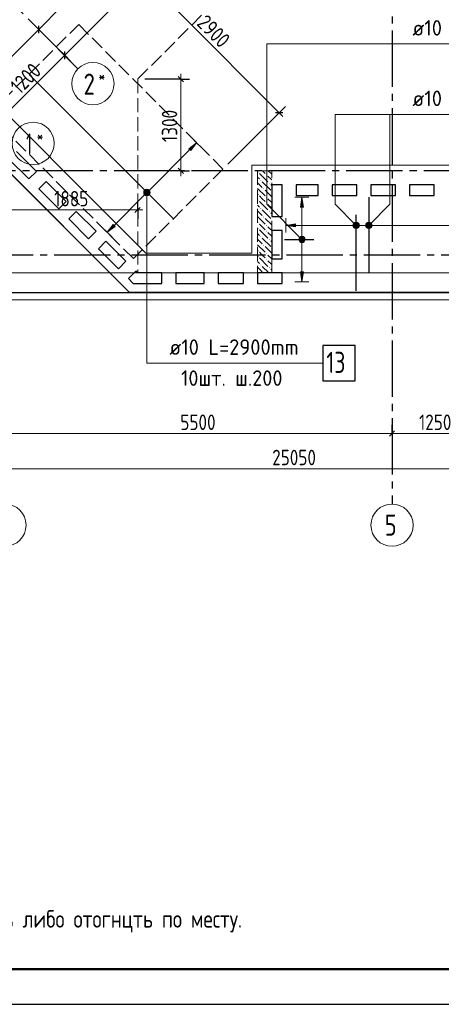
# Model space of a CAD drawing. Header units: millimetres. Extents: x 0 to 43617, y 0 to 59400.
# Tile 6 of 29: x 16534 to 22524, y 0 to 13973. Entities that reach past the tile are written whole.
import ezdxf

# ---------------------------------------------------------------- set-up
doc = ezdxf.new("R2010")
doc.units = ezdxf.units.MM
doc.linetypes.add('______2', pattern=[270, 200, -70])
doc.linetypes.add('______5', pattern=[1100, 800, -100, 100, -100])
for name, color, linetype, lineweight in [('Standard', 7, 'Continuous', 25), ('ДОП Низ по Х', 7, 'Continuous', 25), ('ЖБ Пилон', 180, 'Continuous', 25), ('Обрамление П-обр. равн.', 7, 'Continuous', 25), ('Оси', 40, '______5', 18), ('Позиционная метка линия выноска', 7, 'Continuous', 13), ('Позиционная метка номер позиции', 7, 'Continuous', 13), ('Примечания', 7, 'Continuous', 25)]:
    doc.layers.add(name, color=color, linetype=linetype, lineweight=lineweight)
doc.layers.add('ЖБ Перекрытие верхний уровень', color=7, linetype='Continuous', lineweight=25, true_color=0xe0e0ff)
doc.styles.add('GOST 2.304-81', font='txt')
doc.styles.add('ISOCPEUR', font='txt')

msp = doc.modelspace()

# ---------------------------------------------------------------- hatches: boundary and pattern name
at = {"layer": 'ДОП Низ по Х', "linetype": 'Continuous', "lineweight": 13, "transparency": 33554687}
for points in [[(18963, 12115), (19048, 12228), (18935, 12143)], [(18305, 11531), (18368, 11495), (18315, 11548)], [(18305, 11512), (18351, 11485), (18305, 11531)], [(18305, 11531), (18351, 11485), (18368, 11495)], [(18332, 11485), (18305, 11512), (18315, 11495)], [(18305, 11512), (18332, 11485), (18351, 11485)], [(18315, 11548), (18377, 11512), (18332, 11557)], [(18315, 11548), (18368, 11495), (18377, 11512)], [(18332, 11557), (18377, 11512), (18377, 11531)], [(18332, 11557), (18377, 11531), (18351, 11557)], [(18351, 11557), (18377, 11531), (18368, 11548)]]:
    msp.add_hatch(color=7, dxfattribs=at).paths.add_polyline_path(points)
msp.add_hatch(color=7, dxfattribs=at).paths.add_polyline_path([(17889, 11040), (17775, 10956), (17860, 11069)], flags=16)
at = {"layer": 'ЖБ Пилон', "linetype": 'Continuous', "lineweight": 18, "transparency": 33554687}
for points in [[(19914, 11813), (19921, 11820), (19927, 11813), (19921, 11807)], [(20034, 11773), (20041, 11780), (20047, 11773), (20041, 11767)], [(19954, 11693), (19961, 11700), (19967, 11693), (19961, 11687)], [(20074, 11653), (20081, 11660), (20087, 11653), (20081, 11647)], [(19914, 11493), (19921, 11500), (19927, 11493), (19921, 11487)], [(19994, 11573), (20001, 11580), (20007, 11573), (20001, 11567)], [(20034, 11453), (20041, 11460), (20047, 11453), (20041, 11447)], [(19914, 11413), (19921, 11420), (19927, 11413), (19921, 11407)], [(20034, 11373), (20041, 11380), (20047, 11373), (20041, 11367)], [(19954, 11293), (19961, 11300), (19967, 11293), (19961, 11287)], [(19994, 11173), (20001, 11180), (20007, 11173), (20001, 11167)], [(20074, 11253), (20081, 11260), (20087, 11253), (20081, 11247)], [(19914, 11093), (19921, 11100), (19927, 11093), (19921, 11087)], [(20034, 11053), (20041, 11060), (20047, 11053), (20041, 11047)], [(19914, 11013), (19921, 11020), (19927, 11013), (19921, 11007)], [(19954, 10893), (19961, 10900), (19967, 10893), (19961, 10887)], [(20034, 10973), (20041, 10980), (20047, 10973), (20041, 10967)], [(19994, 10773), (20001, 10780), (20007, 10773), (20001, 10767)], [(20074, 10853), (20081, 10860), (20087, 10853), (20081, 10847)], [(19914, 10693), (19921, 10700), (19927, 10693), (19921, 10687)], [(20034, 10653), (20041, 10660), (20047, 10653), (20041, 10647)], [(19914, 10613), (19921, 10620), (19927, 10613), (19921, 10607)], [(19954, 10493), (19961, 10500), (19967, 10493), (19961, 10487)], [(20034, 10573), (20041, 10580), (20047, 10573), (20041, 10567)], [(20074, 10453), (20081, 10460), (20087, 10453), (20081, 10447)]]:
    msp.add_hatch(color=7, dxfattribs=at).paths.add_polyline_path(points, flags=16)
at = {"layer": 'Обрамление П-обр. равн.', "linetype": 'Continuous', "lineweight": 13, "transparency": 33554687}
for points in [[(20564, 11315), (20544, 11455), (20524, 11315)], [(21275, 11033), (21275, 11078), (21269, 11055)], [(21275, 11078), (21292, 11016), (21292, 11094)], [(21275, 11078), (21275, 11033), (21292, 11016)], [(21292, 11094), (21314, 11010), (21314, 11100)], [(21292, 11094), (21292, 11016), (21314, 11010)], [(21314, 11100), (21314, 11010), (21336, 11016)], [(21314, 11100), (21336, 11016), (21336, 11094)], [(21336, 11094), (21336, 11016), (21353, 11033)], [(21336, 11094), (21353, 11033), (21353, 11078)], [(21353, 11078), (21353, 11033), (21359, 11055)], [(20521, 10894), (20566, 10894), (20544, 10900)], [(20499, 10855), (20589, 10855), (20583, 10878)], [(20499, 10855), (20583, 10878), (20505, 10878)], [(20505, 10833), (20589, 10855), (20499, 10855)], [(20505, 10878), (20583, 10878), (20566, 10894)], [(20505, 10878), (20566, 10894), (20521, 10894)], [(20505, 10833), (20583, 10833), (20589, 10855)], [(20521, 10816), (20583, 10833), (20505, 10833)], [(20521, 10816), (20566, 10816), (20583, 10833)], [(20566, 10816), (20521, 10816), (20544, 10810)]]:
    msp.add_hatch(color=7, dxfattribs=at).paths.add_polyline_path(points)
for points in [[(20454, 11035), (20314, 11055), (20454, 11075)], [(20564, 10395), (20544, 10255), (20524, 10395)]]:
    msp.add_hatch(color=7, dxfattribs=at).paths.add_polyline_path(points, flags=16)
at = {"layer": 'Позиционная метка номер позиции', "linetype": 'Continuous', "lineweight": 13, "transparency": 33554687}
for points in [[(18380, 11544), (18302, 11544), (18296, 11521)], [(18380, 11544), (18296, 11521), (18386, 11521)], [(18386, 11521), (18296, 11521), (18302, 11499)], [(18364, 11560), (18319, 11560), (18302, 11544)], [(18364, 11560), (18302, 11544), (18380, 11544)], [(18386, 11521), (18302, 11499), (18380, 11499)], [(18380, 11499), (18302, 11499), (18319, 11483)], [(18319, 11560), (18364, 11560), (18341, 11566)], [(18380, 11499), (18319, 11483), (18364, 11483)], [(18364, 11483), (18319, 11483), (18341, 11476)], [(21282, 11023), (21325, 11098), (21271, 11044)], [(21271, 11044), (21325, 11098), (21303, 11098)], [(21271, 11044), (21303, 11098), (21271, 11066)], [(21271, 11066), (21303, 11098), (21282, 11087)], [(21282, 11023), (21346, 11087), (21325, 11098)], [(21303, 11012), (21346, 11087), (21282, 11023)], [(21303, 11012), (21357, 11066), (21346, 11087)], [(21325, 11012), (21357, 11066), (21303, 11012)], [(21325, 11012), (21357, 11044), (21357, 11066)], [(21357, 11044), (21325, 11012), (21346, 11023)], [(21451, 11066), (21526, 11023), (21462, 11087)], [(21451, 11044), (21505, 11012), (21451, 11066)], [(21451, 11066), (21505, 11012), (21526, 11023)], [(21483, 11012), (21451, 11044), (21462, 11023)], [(21451, 11044), (21483, 11012), (21505, 11012)], [(21462, 11087), (21537, 11044), (21483, 11098)], [(21462, 11087), (21526, 11023), (21537, 11044)], [(21483, 11098), (21537, 11044), (21537, 11066)], [(21483, 11098), (21537, 11066), (21505, 11098)], [(21505, 11098), (21537, 11066), (21526, 11087)], [(20512, 10823), (20555, 10898), (20501, 10844)], [(20501, 10844), (20555, 10898), (20533, 10898)], [(20501, 10844), (20533, 10898), (20501, 10866)], [(20501, 10866), (20533, 10898), (20512, 10887)], [(20512, 10823), (20576, 10887), (20555, 10898)], [(20533, 10812), (20576, 10887), (20512, 10823)], [(20533, 10812), (20587, 10866), (20576, 10887)], [(20555, 10812), (20587, 10866), (20533, 10812)], [(20555, 10812), (20587, 10844), (20587, 10866)], [(20587, 10844), (20555, 10812), (20576, 10823)]]:
    msp.add_hatch(color=7, dxfattribs=at).paths.add_polyline_path(points)

# ---------------------------------------------------------------- linework, layer by layer
at = {"layer": 'Standard', "color": 7, "linetype": 'Continuous', "lineweight": 25, "transparency": 33554687}
for p, q in [((18094, 10100), (7394, 20800)), ((16805, 13782), (16805, 13888)), ((17173, 13415), (17173, 13521)), ((18785, 13167), (18860, 13092)), ((20273, 12653), (20167, 12653)), ((16771, 11819), (16488, 12102)), ((16382, 11996), (16664, 11713)), ((16664, 11713), (16771, 11819)), ((18785, 11868), (18860, 11793)), ((16912, 11678), (16806, 11572)), ((17195, 11395), (16912, 11678)), ((20114, 11630), (20114, 11180)), ((20264, 11630), (20114, 11630)), ((20264, 11180), (20264, 11630)), ((20464, 11630), (20464, 11480)), ((20774, 11630), (20464, 11630)), ((20774, 11480), (20774, 11630)), ((20974, 11630), (20974, 11480)), ((21324, 11630), (20974, 11630)), ((21324, 11480), (21324, 11630)), ((21524, 11630), (21524, 11480)), ((21874, 11630), (21524, 11630)), ((21874, 11480), (21874, 11630)), ((22074, 11630), (22074, 11480)), ((22424, 11630), (22074, 11630)), ((22424, 11480), (22424, 11630)), ((16806, 11572), (17089, 11289)), ((20464, 11480), (20774, 11480)), ((20974, 11480), (21324, 11480)), ((21524, 11480), (21874, 11480)), ((22074, 11480), (22424, 11480)), ((17089, 11289), (17195, 11395)), ((17336, 11253), (17230, 11147)), ((17619, 10970), (17336, 11253)), ((18172, 11235), (18247, 11310)), ((20114, 11180), (20264, 11180)), ((17230, 11147), (17513, 10864)), ((17513, 10864), (17619, 10970)), ((20114, 10980), (20114, 10580)), ((20264, 10980), (20114, 10980)), ((20264, 10580), (20264, 10980)), ((17760, 10829), (17654, 10723)), ((18043, 10546), (17760, 10829)), ((17654, 10723), (17937, 10440)), ((17937, 10440), (18043, 10546)), ((20114, 10580), (20264, 10580)), ((18185, 10405), (18079, 10299)), ((18210, 10380), (18185, 10405)), ((18554, 10380), (18210, 10380)), ((18554, 10230), (18554, 10380)), ((18754, 10380), (18754, 10230)), ((19154, 10380), (18754, 10380)), ((19154, 10230), (19154, 10380)), ((19354, 10380), (19354, 10230)), ((19714, 10380), (19354, 10380)), ((19714, 10230), (19714, 10380)), ((19914, 10380), (19914, 10230)), ((20264, 10380), (19914, 10380)), ((20264, 10230), (20264, 10380)), ((18079, 10299), (18147, 10230)), ((18147, 10230), (18554, 10230)), ((18754, 10230), (19154, 10230)), ((19354, 10230), (19714, 10230)), ((19914, 10230), (20264, 10230)), ((33074, 10100), (18094, 10100)), ((21786, 8063), (21861, 8138))]:
    msp.add_line(p, q, dxfattribs=at)
at = {"layer": 'Standard', "color": 7, "linetype": 'Continuous', "lineweight": 13, "transparency": 33554687}
for p, q in [((17173, 13468), (21847, 18142)), ((16805, 13835), (17123, 14154)), ((15850, 12881), (16805, 13835)), ((16324, 12619), (17173, 13468)), ((18823, 13129), (18823, 13204)), ((20220, 12653), (20273, 12600)), ((18823, 11830), (18823, 11755)), ((16324, 11273), (18210, 11273)), ((18210, 11273), (18285, 11273)), ((16324, 8100), (21824, 8100)), ((21824, 8100), (23074, 8100)), ((32974, 7600), (7924, 7600))]:
    msp.add_line(p, q, dxfattribs=at)
at = {"layer": 'Standard', "color": 251, "linetype": 'Continuous', "lineweight": -3, "true_color": 0x656565, "transparency": 33554687}
for p, q in [((16805, 13835), (16716, 13924)), ((16805, 13835), (16893, 13747)), ((16805, 13835), (16805, 13835)), ((17173, 13468), (17084, 13556)), ((17173, 13468), (17261, 13379)), ((17173, 13468), (17291, 13349)), ((18823, 13129), (18310, 13129)), ((18823, 13129), (18698, 13129)), ((18823, 13129), (18948, 13129)), ((20220, 12653), (20309, 12741)), ((20220, 12653), (19493, 11925)), ((20220, 12653), (20132, 12564)), ((18823, 11830), (18310, 11830)), ((18823, 11830), (18698, 11830)), ((18823, 11830), (18948, 11830)), ((18210, 11273), (18210, 11398)), ((18210, 11273), (18210, 11148)), ((21824, 8100), (21824, 8225)), ((21824, 8100), (21824, 7975)), ((21824, 8100), (21824, 7648))]:
    msp.add_line(p, q, dxfattribs=at)
at = {"layer": 'Standard', "color": 7, "linetype": 'Continuous', "lineweight": 13, "transparency": 33554687}
msp.add_lwpolyline([(0, 0), (42000, 0), (42000, 59400), (0, 59400), (0, 0)], close=True, dxfattribs=at)
for points in [[(42000, 59400), (0, 59400), (0, 0), (42000, 0), (42000, 59400)], [(42000, 59400), (0, 59400), (0, 0), (42000, 0), (42000, 59400)], [(7674, 10380), (33074, 10380), (33074, 57220), (7674, 57220), (7674, 10380)], [(20220, 12653), (18860, 14013), (18860, 14013), (18170, 14703)], [(18823, 13129), (18823, 12207), (18823, 12207), (18823, 11830)]]:
    msp.add_lwpolyline(points, dxfattribs=at)
at = {"layer": 'Standard', "color": 7, "linetype": 'Continuous', "lineweight": 25, "transparency": 33554687}
for points in [[(42000, 59400), (0, 59400), (0, 0), (42000, 0), (42000, 59400)], [(7394, 10100), (33074, 10100), (33074, 57220), (7394, 57220), (7394, 10100)]]:
    msp.add_lwpolyline(points, dxfattribs=at)
at = {"layer": 'Standard', "color": 7, "linetype": 'Continuous', "lineweight": 50, "transparency": 33554687}
msp.add_lwpolyline([(2000, 58900), (41500, 58900), (41500, 500), (2000, 500), (2000, 58900)], close=True, dxfattribs=at)
at = {"layer": 'Standard', "color": 254, "linetype": 'Continuous', "lineweight": 18, "true_color": 0xc4c4ff, "transparency": 33554687}
msp.add_lwpolyline([(7294, 10000), (33174, 10000), (33174, 57320), (7294, 57320), (7294, 10000)], dxfattribs=at)
at = {"layer": 'ДОП Низ по Х', "color": 7, "linetype": 'Continuous', "lineweight": 18, "transparency": 33554687}
msp.add_line((18712, 11151), (16668, 13194), dxfattribs=at)
at = {"layer": 'ДОП Низ по Х', "color": 251, "linetype": 'Continuous', "lineweight": 13, "true_color": 0x494949, "transparency": 33554687}
for p, q in [((19048, 12228), (18978, 12299)), ((19048, 12228), (18935, 12143)), ((18963, 12115), (19048, 12228)), ((19048, 12228), (19119, 12158)), ((19048, 12228), (19048, 12228)), ((18362, 11542), (18949, 12129)), ((18935, 12143), (18963, 12115)), ((17874, 11055), (18320, 11500)), ((18315, 11548), (18315, 11548)), ((18368, 11495), (18368, 11495)), ((17775, 10956), (17860, 11069)), ((17889, 11040), (17775, 10956)), ((17860, 11069), (17889, 11040)), ((17775, 10956), (17705, 11026)), ((17775, 10956), (17846, 10885)), ((17775, 10956), (17775, 10956))]:
    msp.add_line(p, q, dxfattribs=at)
at = {"layer": 'ДОП Низ по Х', "color": 7, "linetype": 'Continuous', "lineweight": 13, "transparency": 33554687}
msp.add_line((18641, 9100), (20727, 9100), dxfattribs=at)
at = {"layer": 'ДОП Низ по Х', "color": 7, "linetype": 'Continuous', "lineweight": 25, "transparency": 33554687}
msp.add_lwpolyline([(20841, 8850), (21301, 8850), (21301, 9350), (20841, 9350), (20841, 8850)], dxfattribs=at)
at = {"layer": 'ДОП Низ по Х', "color": 251, "linetype": 'Continuous', "lineweight": 13, "true_color": 0x494949, "transparency": 33554687}
msp.add_circle((18341, 11521), 37.5, dxfattribs=at)
at = {"layer": 'ЖБ Перекрытие верхний уровень', "color": 7, "linetype": 'Continuous', "lineweight": 18, "transparency": 33554687}
for p, q in [((15264, 12929), (18094, 10100)), ((16488, 12102), (16771, 11819)), ((16664, 11713), (16382, 11996)), ((16771, 11819), (16664, 11713)), ((16806, 11571), (16912, 11678)), ((16912, 11678), (17195, 11395)), ((20114, 11180), (20114, 11630)), ((20114, 11630), (20264, 11630)), ((20264, 11630), (20264, 11180)), ((20464, 11480), (20464, 11630)), ((20464, 11630), (20774, 11630)), ((20774, 11630), (20774, 11480)), ((20974, 11480), (20974, 11630)), ((20974, 11630), (21324, 11630)), ((21324, 11630), (21324, 11480)), ((21524, 11480), (21524, 11630)), ((21524, 11630), (21874, 11630)), ((21874, 11630), (21874, 11480)), ((22074, 11480), (22074, 11630)), ((22074, 11630), (22424, 11630)), ((22424, 11630), (22424, 11480)), ((17089, 11289), (16806, 11571)), ((20774, 11480), (20464, 11480)), ((21324, 11480), (20974, 11480)), ((21874, 11480), (21524, 11480)), ((22424, 11480), (22074, 11480)), ((17195, 11395), (17089, 11289)), ((17230, 11147), (17336, 11253)), ((17336, 11253), (17619, 10970)), ((20264, 11180), (20114, 11180)), ((17513, 10864), (17230, 11147)), ((17619, 10970), (17513, 10864)), ((20114, 10580), (20114, 10980)), ((20114, 10980), (20264, 10980)), ((20264, 10980), (20264, 10580)), ((17654, 10723), (17760, 10829)), ((17760, 10829), (18043, 10546)), ((17937, 10440), (17654, 10723)), ((18043, 10546), (17937, 10440)), ((20264, 10580), (20114, 10580)), ((18079, 10299), (18185, 10405)), ((18185, 10405), (18210, 10380)), ((18210, 10380), (18554, 10380)), ((18554, 10380), (18554, 10230)), ((18754, 10230), (18754, 10380)), ((18754, 10380), (19154, 10380)), ((19154, 10380), (19154, 10230)), ((19354, 10230), (19354, 10380)), ((19354, 10380), (19714, 10380)), ((19714, 10380), (19714, 10230)), ((19914, 10230), (19914, 10380)), ((19914, 10380), (20264, 10380)), ((20264, 10380), (20264, 10230)), ((18147, 10230), (18079, 10299)), ((18554, 10230), (18147, 10230)), ((19154, 10230), (18754, 10230)), ((19714, 10230), (19354, 10230)), ((20264, 10230), (19914, 10230)), ((18094, 10100), (33074, 10100))]:
    msp.add_line(p, q, dxfattribs=at)
at = {"layer": 'ЖБ Пилон', "color": 253, "linetype": '______2', "lineweight": 13, "true_color": 0xa0a0a0, "transparency": 33554687}
for p, q in [((19914, 11830), (19914, 10380)), ((20114, 11830), (19914, 11830)), ((20114, 10380), (20114, 11830)), ((19914, 10380), (20114, 10380))]:
    msp.add_line(p, q, dxfattribs=at)
at = {"layer": 'ЖБ Пилон', "color": 9, "linetype": 'Continuous', "lineweight": 18, "true_color": 0xc7c7c7, "transparency": 33554687}
for p, q in [((19914, 11740), (19941, 11713)), ((19941, 11793), (20061, 11673)), ((20021, 11793), (19984, 11830)), ((20061, 11753), (20114, 11700)), ((20064, 11830), (20114, 11780)), ((19914, 11660), (19981, 11593)), ((19981, 11673), (20101, 11553)), ((20114, 11620), (20101, 11633)), ((19914, 11580), (20021, 11473)), ((19981, 11433), (19941, 11473)), ((20114, 11460), (20021, 11553)), ((19914, 11340), (19941, 11313)), ((19941, 11393), (20061, 11273)), ((20021, 11393), (19981, 11433)), ((20061, 11433), (20114, 11380)), ((20061, 11353), (20114, 11300)), ((19914, 11260), (19981, 11193)), ((19914, 11180), (20021, 11073)), ((19981, 11273), (20101, 11153)), ((20114, 11220), (20101, 11233)), ((19981, 11033), (19941, 11073)), ((20114, 11060), (20021, 11153)), ((19914, 10940), (19941, 10913)), ((19941, 10993), (20061, 10873)), ((20021, 10993), (19981, 11033)), ((20061, 11033), (20114, 10980)), ((20061, 10953), (20114, 10900)), ((19914, 10860), (19981, 10793)), ((19914, 10780), (20021, 10673)), ((19981, 10873), (20101, 10753)), ((20114, 10820), (20101, 10833)), ((19981, 10633), (19941, 10673)), ((20021, 10593), (19981, 10633)), ((20114, 10660), (20021, 10753)), ((20061, 10633), (20114, 10580)), ((19914, 10540), (19941, 10513)), ((19941, 10593), (20061, 10473)), ((20061, 10553), (20114, 10500)), ((19914, 10460), (19981, 10393)), ((19914, 10380), (19914, 10380)), ((19981, 10473), (20074, 10380)), ((20114, 10420), (20101, 10433))]:
    msp.add_line(p, q, dxfattribs=at)
at = {"layer": 'Обрамление П-обр. равн.', "color": 251, "linetype": 'Continuous', "lineweight": 13, "true_color": 0x494949, "transparency": 33554687}
for p, q in [((20544, 11455), (20444, 11455)), ((20544, 11455), (20524, 11315)), ((20564, 11315), (20544, 11455)), ((20544, 11455), (20644, 11455)), ((20544, 11455), (20544, 11455)), ((20524, 11315), (20564, 11315)), ((20544, 10885), (20544, 11315)), ((20314, 11055), (20314, 11155)), ((20314, 11055), (20454, 11075)), ((20454, 11035), (20314, 11055)), ((20314, 11055), (20314, 10955)), ((20314, 11055), (20314, 11055)), ((20454, 11075), (20454, 11035)), ((20454, 11055), (21284, 11055)), ((21314, 11100), (21314, 11100)), ((21344, 11055), (25974, 11055)), ((21314, 11010), (21314, 11010)), ((20499, 10855), (20499, 10855)), ((20544, 10395), (20544, 10825)), ((20589, 10855), (20589, 10855)), ((20544, 10255), (20524, 10395)), ((20524, 10395), (20564, 10395)), ((20564, 10395), (20544, 10255)), ((20544, 10255), (20444, 10255)), ((20544, 10255), (20644, 10255)), ((20544, 10255), (20544, 10255))]:
    msp.add_line(p, q, dxfattribs=at)
at = {"layer": 'Обрамление П-обр. равн.', "color": 7, "linetype": 'Continuous', "lineweight": 25, "transparency": 33554687}
for p, q in [((21494, 11455), (21494, 10375)), ((21314, 10125), (21314, 11205)), ((20294, 10855), (20714, 10855))]:
    msp.add_line(p, q, dxfattribs=at)
at = {"layer": 'Обрамление П-обр. равн.', "color": 251, "linetype": 'Continuous', "lineweight": 13, "true_color": 0x494949, "transparency": 33554687}
for centre in [(21314, 11055), (20544, 10855)]:
    msp.add_circle(centre, 45, dxfattribs=at)
at = {"layer": 'Оси', "color": 8, "linetype": '______5', "lineweight": -3, "transparency": 33554687}
for p, q in [((21824, 57820), (21824, 7100)), ((17362, 13278), (10923, 19717)), ((34074, 11830), (4600, 11830)), ((33224, 10630), (4600, 10630))]:
    msp.add_line(p, q, dxfattribs=at)
at = {"layer": 'Оси', "color": 7, "linetype": 'Continuous', "lineweight": 13, "transparency": 33554687}
for centre in [(17574, 13066), (16725, 12218), (16324, 6800), (21824, 6800)]:
    msp.add_circle(centre, 300, dxfattribs=at)
at = {"layer": 'Позиционная метка линия выноска', "color": 251, "linetype": 'Continuous', "lineweight": 13, "true_color": 0x494949, "transparency": 33554687}
msp.add_lwpolyline([(7975, 21025), (10508, 18479), (11391, 19362), (16546, 14207), (15623, 13362), (18326, 10660), (19834, 10660), (19834, 11910), (26554, 11910), (26554, 10660), (29494, 10660), (29494, 11910), (33024, 11910)], dxfattribs=at)
at = {"layer": 'Позиционная метка номер позиции', "color": 7, "linetype": 'Continuous', "lineweight": 13, "transparency": 33554687}
for p, q in [((18296, 11521), (18296, 11521)), ((18341, 11566), (18341, 11566)), ((18341, 11476), (18341, 11476)), ((18386, 11521), (18386, 11521)), ((21282, 11087), (21282, 11087)), ((21346, 11087), (21346, 11087)), ((21462, 11087), (21462, 11087)), ((21526, 11087), (21526, 11087)), ((21282, 11023), (21282, 11023)), ((21346, 11023), (21346, 11023)), ((21462, 11023), (21462, 11023)), ((21526, 11023), (21526, 11023)), ((20512, 10887), (20512, 10887)), ((20512, 10823), (20512, 10823)), ((20576, 10887), (20576, 10887)), ((20576, 10823), (20576, 10823))]:
    msp.add_line(p, q, dxfattribs=at)
for points in [[(20544, 10855), (20044, 11355), (20044, 13630), (24294, 13630)], [(21314, 11055), (21014, 11355), (21014, 12630), (24294, 12630)], [(21494, 11055), (21794, 11355), (21794, 12630), (24294, 12630)], [(18341, 11521), (18341, 9100), (20841, 9100)]]:
    msp.add_lwpolyline(points, dxfattribs=at)
for centre in [(18341, 11521), (21314, 11055), (21494, 11055), (20544, 10855)]:
    msp.add_circle(centre, 45, dxfattribs=at)
at = {"layer": 'Примечания', "color": 7, "linetype": '______2', "lineweight": 13, "transparency": 33554687}
for p, q in [((29810, 24730), (18210, 13129)), ((18210, 13129), (18210, 10380))]:
    msp.add_line(p, q, dxfattribs=at)
at = {"layer": 'Примечания', "color": 7, "linetype": '______2', "lineweight": 18, "transparency": 33554687}
for p, q in [((16099, 12632), (17372, 13905)), ((17372, 13905), (19422, 11854)), ((18149, 10582), (16099, 12632)), ((19422, 11854), (18149, 10582))]:
    msp.add_line(p, q, dxfattribs=at)

# ---------------------------------------------------------------- texts
at = {"layer": 'Standard', "color": 7, "linetype": 'Continuous', "lineweight": 25, "transparency": 33554687, "char_height": 220, "attachment_point": 7, "style": 'GOST 2.304-81'}
for s, insert, width, rotation in [('2900', (19037, 13907), 672.62, 315), ('1200', (16536, 12902), 625.74, 45), ('1300', (18773, 12237), 610.17, 90)]:
    msp.add_mtext(s, dxfattribs=dict(at, insert=insert, width=width, rotation=rotation))
for s, insert, width in [('1885', (17024, 11323), 610.16), ('5500', (18816, 8150), 641.48), ('1250', (22207, 8150), 610.16), ('25050', (20121, 7650), 782.14)]:
    msp.add_mtext(s, dxfattribs=dict(at, insert=insert, width=width))
at = {"layer": 'Standard', "color": 7, "linetype": 'Continuous', "lineweight": 13, "transparency": 33554687, "insert": (3000, 2467), "char_height": 250, "width": 20566.88, "attachment_point": 1, "line_spacing_factor": 0.903614}
msp.add_mtext('\\A1;{\\fGOST 2.304-81|i0|b0;\\H250.000000;\\W1.000000;\\C7;1. Общие указания см. листы КЖ5.2-1. Ведомость расхода стали см. лист КЖ5.2-37.}\\P{\\fGOST 2.304-81|i0|b0;\\H250.000000;\\W1.000000;\\C7;2. Спецификацию элементов, ведомость деталей см. листы КЖ5.2-36...37.}\\P{\\fGOST 2.304-81|i0|b0;\\H250.000000;\\W1.000000;\\C7;3. Сечения по плите перекрытия см. лист КЖ5.2-45. Детали плана см. лист КЖ5.2-46...47.}\\P{\\fGOST 2.304-81|i0|b0;\\H250.000000;\\W1.000000;\\C7;4. В местах попадания отверстий в зону дополнительного армирования, стержни арматуры раздвинуть либо отогнцть по месту.}\\P', dxfattribs=at)
at = {"layer": 'ДОП Низ по Х', "color": 7, "linetype": 'Continuous', "lineweight": 13, "transparency": 33554687, "attachment_point": 7, "style": 'ISOCPEUR'}
for s, insert, char_height, width in [('\\W0.96;ø10 L=2900mm ', (18661, 9217), 220, 2150.52), ('\\W0.75;13', (20891, 8960), 300, 472.28), ('\\W0.95;10шт. ш.200 ', (18826, 8777), 220, 1819.9)]:
    msp.add_mtext(s, dxfattribs=dict(at, insert=insert, char_height=char_height, width=width))
at = {"layer": 'Обрамление П-обр. равн.', "color": 7, "linetype": 'Continuous', "lineweight": 13, "transparency": 33554687, "char_height": 220, "attachment_point": 7, "style": 'ISOCPEUR'}
for s, insert, width in [('\\W0.96;ø10 L=930mm ', (22114, 13747), 1996.29), ('\\W0.96;ø10 L=2250mm ', (22114, 12747), 2150.52)]:
    msp.add_mtext(s, dxfattribs=dict(at, insert=insert, width=width))
at = {"layer": 'Оси', "color": 7, "linetype": 'Continuous', "lineweight": 25, "transparency": 33554687, "attachment_point": 7, "style": 'ISOCPEUR'}
for s, insert, char_height, width in [('\\W0.80;*', (17652, 13084), 180, 215.91), ('\\W0.78;2', (17442, 12909), 300, 326.41), ('\\W0.56;1', (16624, 12060), 300, 233.34), ('\\W0.80;*', (16774, 12235), 180, 215.89), ('\\W0.78;5', (21719, 6650), 300, 326.41)]:
    msp.add_mtext(s, dxfattribs=dict(at, insert=insert, char_height=char_height, width=width))

doc.saveas('drawing.dxf')
